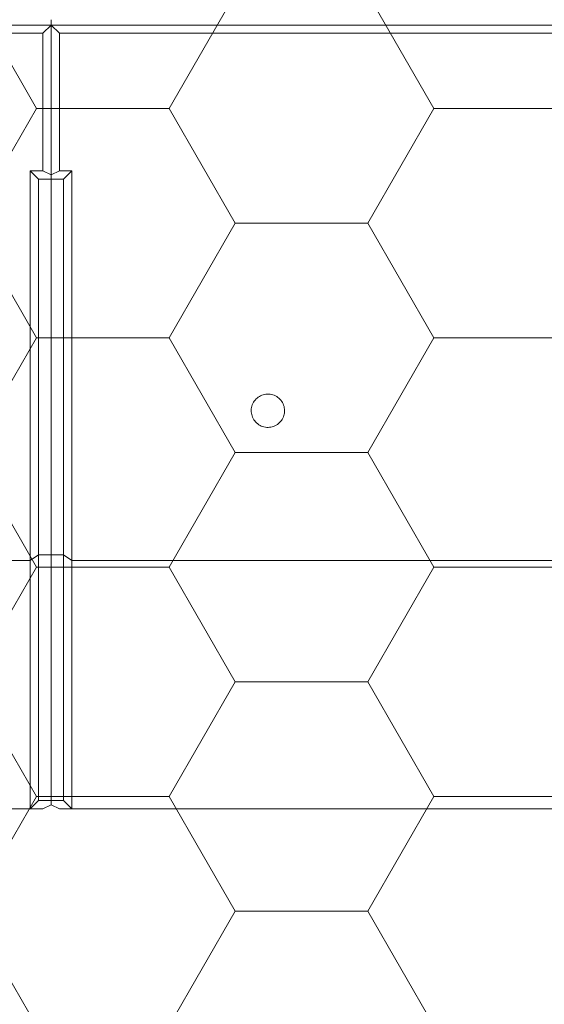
# Model space of a CAD drawing. Header units: millimetres. Extents: x 7483 to 13091, y 8111 to 13871.
# Tile 221 of 256: x 10461 to 10474, y 9245 to 9269. Entities that reach past the tile are written whole.
import ezdxf

# ---------------------------------------------------------------- set-up
doc = ezdxf.new("R2010")
doc.units = ezdxf.units.MM
doc.layers.add('_A_WYCIERACZKA', color=7, linetype='Continuous', lineweight=5, true_color=0xa5a5a5)
doc.layers.add('wymiary', color=7, linetype='Continuous', lineweight=5, true_color=0xb2b2b2)
doc.layers.add('_A_ŚLUSARKA WYPEŁNIENIE', color=7, linetype='Continuous', true_color=0x4c4a44)

# ---------------------------------------------------------------- blocks, each defined once
blk = doc.blocks.new('fgdgdgdfg')
at = {"layer": '_A_ŚLUSARKA WYPEŁNIENIE', "lineweight": 9}
h = blk.add_hatch(dxfattribs=at)
h.set_pattern_fill('HONEY', color=0, angle=180)
h.set_pattern_definition([(180, (56132.2607, -3400.6895), (-4.7625, 2.74963064), [3.175, -6.35]), (60, (56132.2607, -3400.6895), (4.76249999, 2.74963066), [3.175, -6.35]), (120, (56132.2607, -3400.6895), (-1e-08, 5.49926131), [-6.35, 3.175])])
h.paths.add_polyline_path([(5818.229, 11642.933), (5818.229, 11484.933), (6001.229, 11484.933), (6001.229, 11642.933)])
blk = doc.blocks.new('A$C68926FC6')
at = {"color": 7, "linetype": 'Continuous'}
for p, q in [((453.99, 0), (678.99, 0)), ((678.99, -59.61), (678.99, 0)), ((678.99, 0), (680.99, -2)), ((681.99, 0), (678.99, 0)), ((683.99, -1), (681.99, 0)), ((685.99, 0), (683.99, -1)), ((688.99, 0), (685.99, 0)), ((686.99, -2), (688.99, 0)), ((688.99, 0), (688.99, -59.61)), ((688.99, 0), (775.99, 0)), ((680.99, -60.93), (680.99, -2)), ((680.99, -2), (683.99, -2)), ((683.99, -2), (683.99, -1)), ((686.99, -2), (683.99, -2)), ((683.99, -60.93), (683.99, -2)), ((686.99, -60.93), (686.99, -2)), ((453.99, -59.61), (678.99, -59.61)), ((678.99, -153), (678.99, -59.61)), ((678.99, -59.61), (680.99, -60.93)), ((680.99, -151.05), (680.99, -60.93)), ((680.99, -60.93), (683.99, -60.93)), ((686.99, -60.93), (683.99, -60.93)), ((683.99, -151.05), (683.99, -60.93)), ((686.99, -60.93), (688.99, -59.61)), ((686.99, -151.05), (686.99, -60.93)), ((688.99, -59.61), (688.99, -153)), ((688.99, -59.61), (775.99, -59.61)), ((680.99, -151.05), (678.99, -153)), ((680.99, -151.05), (683.99, -151.05)), ((686.99, -151.05), (683.99, -151.05)), ((683.99, -152.02), (683.99, -151.05)), ((688.99, -153), (686.99, -151.05)), ((678.99, -153), (681.99, -153)), ((681.99, -153), (683.99, -152.02)), ((681.99, -186.01), (681.99, -153)), ((683.99, -152.02), (685.99, -153)), ((683.99, -187.97), (683.99, -152.02)), ((688.99, -153), (685.99, -153)), ((685.99, -153), (685.99, -186.01)), ((450.99, -186.01), (681.99, -186.01)), ((681.99, -186.01), (683.99, -187.97)), ((683.99, -187.97), (685.99, -186.01)), ((685.99, -186.01), (775.99, -186.01)), ((448.99, -187.97), (683.99, -187.97)), ((683.99, -187.97), (776.99, -187.97)), ((683.99, -187.97), (683.99, -189.25))]:
    blk.add_line(p, q, dxfattribs=at)
blk.add_open_spline([(627.99, -95.5), (628.04, -95.95), (628.13, -96.85), (628.82, -98.05), (629.84, -98.96), (631.11, -99.48), (632.48, -99.55), (633.79, -99.16), (634.89, -98.36), (635.68, -97.25), (636.05, -95.93), (635.96, -94.56), (635.42, -93.3), (634.5, -92.28), (633.29, -91.63), (631.94, -91.42), (630.59, -91.67), (629.41, -92.35), (628.52, -93.38), (628.06, -94.49), (628.01, -95.22), (627.99, -95.5)], degree=3, knots=[0, 0, 0, 0, 0.053965, 0.107935, 0.161788, 0.215426, 0.268881, 0.322249, 0.375659, 0.429225, 0.483002, 0.536965, 0.591004, 0.644963, 0.698711, 0.752211, 0.805548, 0.858887, 0.912393, 0.966144, 1, 1, 1, 1], dxfattribs=at)
blk = doc.blocks.new('c.o. ściany_2024-09-18')
at = {"xscale": 0.1, "yscale": 0.1, "zscale": 0.1, "rotation": 180}
blk.add_blockref('A$C68926FC6', (1795.934, -2201.348), dxfattribs=at)

msp = doc.modelspace()

# ---------------------------------------------------------------- block references
at = {"layer": '_A_WYCIERACZKA'}
msp.add_blockref('fgdgdgdfg', (4617.37, -2349.0217), dxfattribs=at)
at = {"layer": 'wymiary'}
msp.add_blockref('c.o. ściany_2024-09-18', (8734.2884, 11451.4122), dxfattribs=at)

doc.saveas('drawing.dxf')
